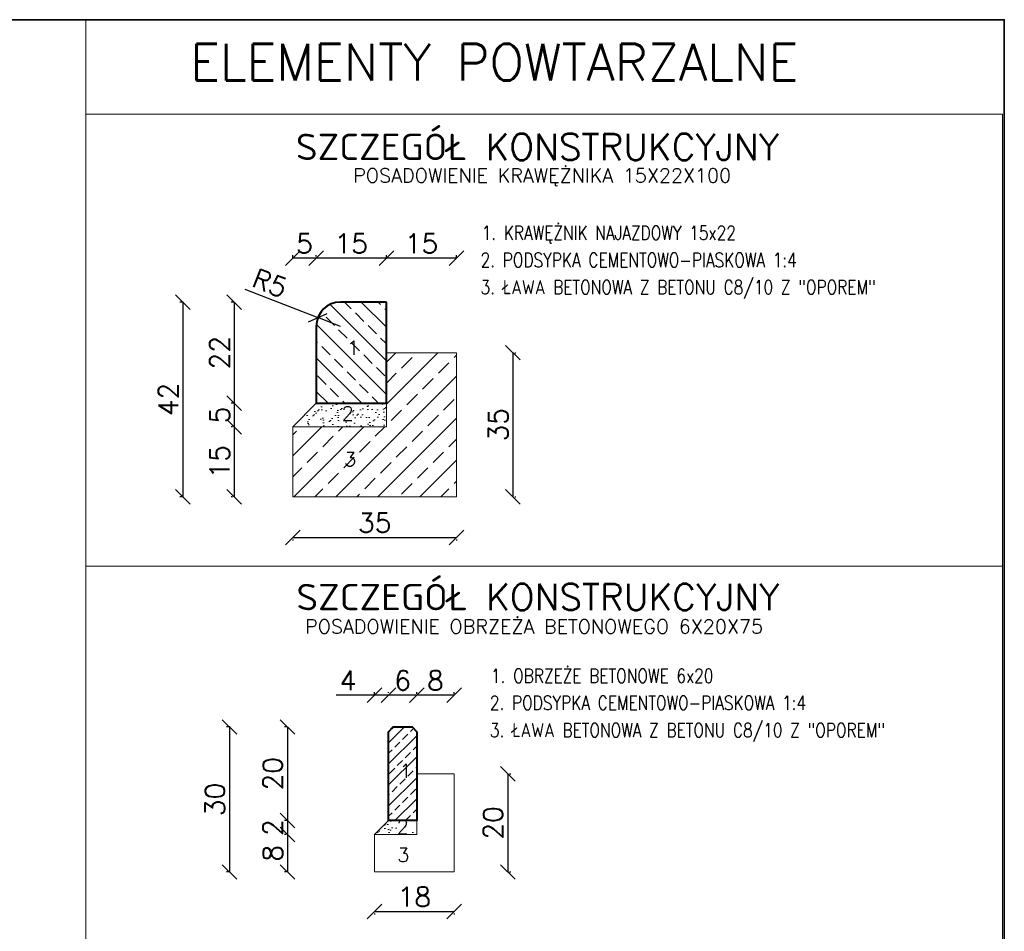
# Model space of a CAD drawing. Header units: metres. Extents: x 8462340 to 8469377, y 5710371 to 5712927.
# Tile 19 of 31: x 8466717 to 8467121, y 5711372 to 5711746. Entities that reach past the tile are written whole.
import ezdxf

# ---------------------------------------------------------------- set-up
doc = ezdxf.new("R2010")
doc.units = ezdxf.units.M
doc.layers.add('dim', color=7, linetype='Continuous', lineweight=5)
doc.layers.add('PODRYS', color=2, linetype='Continuous', lineweight=5)
doc.styles.add('opis', font='simplex.shx', dxfattribs={"width": 0.8, "height": 1})
doc.styles.get("Standard").update_dxf_attribs({"font": 'simplex.shx'})
doc.dimstyles.new('ISO-25', dxfattribs={"dimtxt": 2.5, "dimasz": 2.5, "dimexe": 1.25, "dimexo": 0.625, "dimtad": 1, "dimtxsty": 'Standard', "dimcen": 2.5, "dimadec": 0, "dimazin": 0, "dimtfac": 1, "dimtmove": 0, "dimatfit": 3, "dimfxl": 1, "dimarcsym": 0})

# ---------------------------------------------------------------- blocks, each defined once
blk = doc.blocks.new('_Oblique')
at = {"color": 0, "linetype": 'ByBlock', "lineweight": -2}
blk.add_line((-0.5, -0.5), (0.5, 0.5), dxfattribs=at)
blk = doc.blocks.new('*D9534')
at = {"color": 0, "lineweight": -2, "transparency": 16777216}
for p, q in [((8466867.84, 5711648.49), (8466867.84, 5711649.33)), ((8466896.64, 5711648.08), (8466867.84, 5711648.08)), ((8466896.64, 5711648.49), (8466896.64, 5711649.33))]:
    blk.add_line(p, q, dxfattribs=at)
at = {"layer": 'Defpoints', "color": 0, "lineweight": 20, "transparency": 16777216}
for p in [(8466867.84, 5711648.08), (8466867.84, 5711609.26, 538.43), (8466896.64, 5711609.26, 538.43)]:
    blk.add_point(p, dxfattribs=at)
at = {"color": 0, "lineweight": -2, "transparency": 16777216, "xscale": 6, "yscale": 6, "zscale": 6, "rotation": 180}
blk.add_blockref('_Oblique', (8466867.84, 5711648.08), dxfattribs=at)
at = {"color": 0, "lineweight": -2, "transparency": 16777216, "xscale": 6, "yscale": 6, "zscale": 6}
blk.add_blockref('_Oblique', (8466896.64, 5711648.08), dxfattribs=at)
at = {"color": 0, "transparency": 16777216, "insert": (8466882.24, 5711654.08), "char_height": 8, "attachment_point": 5}
blk.add_mtext('15', dxfattribs=at)
blk = doc.blocks.new('*D9535')
at = {"color": 0, "lineweight": -2, "transparency": 16777216}
for p, q in [((8466839.04, 5711648.72), (8466839.04, 5711649.33)), ((8466867.84, 5711648.08), (8466839.04, 5711648.08)), ((8466867.84, 5711648.49), (8466867.84, 5711649.33))]:
    blk.add_line(p, q, dxfattribs=at)
at = {"layer": 'Defpoints', "color": 0, "lineweight": 20, "transparency": 16777216}
for p in [(8466839.04, 5711648.08), (8466839.04, 5711620.22, 538.43), (8466867.84, 5711609.26, 538.43)]:
    blk.add_point(p, dxfattribs=at)
at = {"color": 0, "lineweight": -2, "transparency": 16777216, "xscale": 6, "yscale": 6, "zscale": 6, "rotation": 180}
blk.add_blockref('_Oblique', (8466839.04, 5711648.08), dxfattribs=at)
at = {"color": 0, "lineweight": -2, "transparency": 16777216, "xscale": 6, "yscale": 6, "zscale": 6}
blk.add_blockref('_Oblique', (8466867.84, 5711648.08), dxfattribs=at)
at = {"color": 0, "transparency": 16777216, "insert": (8466853.44, 5711654.08), "char_height": 8, "attachment_point": 5}
blk.add_mtext('15', dxfattribs=at)
blk = doc.blocks.new('*D9536')
at = {"color": 0, "lineweight": -2, "transparency": 16777216}
for p, q in [((8466829.44, 5711647.87), (8466829.44, 5711649.33)), ((8466839.04, 5711648.08), (8466829.44, 5711648.08)), ((8466839.04, 5711648.72), (8466839.04, 5711649.33))]:
    blk.add_line(p, q, dxfattribs=at)
at = {"layer": 'Defpoints', "color": 0, "lineweight": 20, "transparency": 16777216}
for p in [(8466829.44, 5711648.08), (8466839.04, 5711620.22, 538.43), (8466829.44, 5711578.88, 538.43)]:
    blk.add_point(p, dxfattribs=at)
at = {"color": 0, "lineweight": -2, "transparency": 16777216, "xscale": 6, "yscale": 6, "zscale": 6, "rotation": 180}
blk.add_blockref('_Oblique', (8466829.44, 5711648.08), dxfattribs=at)
at = {"color": 0, "lineweight": -2, "transparency": 16777216, "xscale": 6, "yscale": 6, "zscale": 6}
blk.add_blockref('_Oblique', (8466839.04, 5711648.08), dxfattribs=at)
at = {"color": 0, "transparency": 16777216, "insert": (8466834.24, 5711654.08), "char_height": 8, "attachment_point": 5}
blk.add_mtext('5', dxfattribs=at)
blk = doc.blocks.new('*D9537')
at = {"color": 0, "lineweight": -2, "transparency": 16777216}
for p, q in [((8466919.72, 5711609.26), (8466919.72, 5711550.08)), ((8466920.46, 5711609.26), (8466920.97, 5711609.26)), ((8466920.46, 5711550.08), (8466920.97, 5711550.08))]:
    blk.add_line(p, q, dxfattribs=at)
at = {"layer": 'Defpoints', "color": 0, "lineweight": 20, "transparency": 16777216}
for p in [(8466896.64, 5711609.26, 538.43), (8466896.64, 5711550.08, 538.43), (8466919.72, 5711550.08)]:
    blk.add_point(p, dxfattribs=at)
at = {"color": 0, "lineweight": -2, "transparency": 16777216, "xscale": 6, "yscale": 6, "zscale": 6}
for p, rotation in [((8466919.72, 5711609.26), 90), ((8466919.72, 5711550.08), 270)]:
    blk.add_blockref('_Oblique', p, dxfattribs=dict(at, rotation=rotation))
at = {"color": 0, "transparency": 16777216, "insert": (8466913.72, 5711579.67), "char_height": 8, "attachment_point": 5, "rotation": 90}
blk.add_mtext('35', dxfattribs=at)
blk = doc.blocks.new('*D9538')
at = {"color": 0, "lineweight": -2, "transparency": 16777216}
for p, q in [((8466829.44, 5711533.45), (8466896.64, 5711533.45)), ((8466829.44, 5711532.58), (8466829.44, 5711532.2)), ((8466896.64, 5711532.58), (8466896.64, 5711532.2))]:
    blk.add_line(p, q, dxfattribs=at)
at = {"layer": 'Defpoints', "color": 0, "lineweight": 20, "transparency": 16777216}
for p in [(8466829.44, 5711550.08, 538.43), (8466896.64, 5711550.08, 538.43), (8466896.64, 5711533.45)]:
    blk.add_point(p, dxfattribs=at)
at = {"color": 0, "lineweight": -2, "transparency": 16777216, "xscale": 6, "yscale": 6, "zscale": 6, "rotation": 180}
blk.add_blockref('_Oblique', (8466829.44, 5711533.45), dxfattribs=at)
at = {"color": 0, "lineweight": -2, "transparency": 16777216, "xscale": 6, "yscale": 6, "zscale": 6}
blk.add_blockref('_Oblique', (8466896.64, 5711533.45), dxfattribs=at)
at = {"color": 0, "transparency": 16777216, "insert": (8466863.04, 5711539.45), "char_height": 8, "attachment_point": 5}
blk.add_mtext('35', dxfattribs=at)
blk = doc.blocks.new('*D9539')
at = {"color": 0, "lineweight": -2, "transparency": 16777216}
for p, q in [((8466805.11, 5711630.04), (8466804.17, 5711630.04)), ((8466805.42, 5711630.04), (8466805.42, 5711588.48)), ((8466805.11, 5711588.48), (8466804.17, 5711588.48))]:
    blk.add_line(p, q, dxfattribs=at)
at = {"layer": 'Defpoints', "color": 0, "lineweight": 20, "transparency": 16777216}
for p in [(8466849.04, 5711630.04, 538.43), (8466805.42, 5711588.48), (8466849.04, 5711588.48, 538.43)]:
    blk.add_point(p, dxfattribs=at)
at = {"color": 0, "lineweight": -2, "transparency": 16777216, "xscale": 6, "yscale": 6, "zscale": 6}
for p, rotation in [((8466805.42, 5711630.04), 90), ((8466805.42, 5711588.48), 270)]:
    blk.add_blockref('_Oblique', p, dxfattribs=dict(at, rotation=rotation))
at = {"color": 0, "transparency": 16777216, "insert": (8466799.42, 5711609.26), "char_height": 8, "attachment_point": 5, "rotation": 90}
blk.add_mtext('22', dxfattribs=at)
blk = doc.blocks.new('*D9540')
at = {"color": 0, "lineweight": -2, "transparency": 16777216}
for p, q in [((8466805.11, 5711588.48), (8466804.17, 5711588.48)), ((8466805.42, 5711588.48), (8466805.42, 5711578.88)), ((8466804.7, 5711578.88), (8466804.17, 5711578.88))]:
    blk.add_line(p, q, dxfattribs=at)
at = {"layer": 'Defpoints', "color": 0, "lineweight": 20, "transparency": 16777216}
for p in [(8466849.04, 5711588.48, 538.43), (8466805.42, 5711578.88), (8466829.44, 5711578.88, 538.43)]:
    blk.add_point(p, dxfattribs=at)
at = {"color": 0, "lineweight": -2, "transparency": 16777216, "xscale": 6, "yscale": 6, "zscale": 6}
for p, rotation in [((8466805.42, 5711588.48), 90), ((8466805.42, 5711578.88), 270)]:
    blk.add_blockref('_Oblique', p, dxfattribs=dict(at, rotation=rotation))
at = {"color": 0, "transparency": 16777216, "insert": (8466799.42, 5711583.68), "char_height": 8, "attachment_point": 5, "rotation": 90}
blk.add_mtext('5', dxfattribs=at)
blk = doc.blocks.new('*D9541')
at = {"color": 0, "lineweight": -2, "transparency": 16777216}
for p, q in [((8466804.7, 5711578.88), (8466804.17, 5711578.88)), ((8466805.42, 5711578.88), (8466805.42, 5711550.08)), ((8466804.7, 5711550.08), (8466804.17, 5711550.08))]:
    blk.add_line(p, q, dxfattribs=at)
at = {"layer": 'Defpoints', "color": 0, "lineweight": 20, "transparency": 16777216}
for p in [(8466829.44, 5711578.88, 538.43), (8466805.42, 5711550.08), (8466829.44, 5711550.08, 538.43)]:
    blk.add_point(p, dxfattribs=at)
at = {"color": 0, "lineweight": -2, "transparency": 16777216, "xscale": 6, "yscale": 6, "zscale": 6}
for p, rotation in [((8466805.42, 5711578.88), 90), ((8466805.42, 5711550.08), 270)]:
    blk.add_blockref('_Oblique', p, dxfattribs=dict(at, rotation=rotation))
at = {"color": 0, "transparency": 16777216, "insert": (8466799.42, 5711564.48), "char_height": 8, "attachment_point": 5, "rotation": 90}
blk.add_mtext('15', dxfattribs=at)
blk = doc.blocks.new('*D9542')
at = {"color": 0, "lineweight": -2, "transparency": 16777216}
for p, q in [((8466784.49, 5711630.04), (8466783.12, 5711630.04)), ((8466784.37, 5711630.04), (8466784.37, 5711550.08)), ((8466784.49, 5711550.08), (8466783.12, 5711550.08))]:
    blk.add_line(p, q, dxfattribs=at)
at = {"layer": 'Defpoints', "color": 0, "lineweight": 20, "transparency": 16777216}
for p in [(8466849.04, 5711630.04, 538.43), (8466784.37, 5711550.08), (8466849.04, 5711550.08, 538.43)]:
    blk.add_point(p, dxfattribs=at)
at = {"color": 0, "lineweight": -2, "transparency": 16777216, "xscale": 6, "yscale": 6, "zscale": 6}
for p, rotation in [((8466784.37, 5711630.04), 90), ((8466784.37, 5711550.08), 270)]:
    blk.add_blockref('_Oblique', p, dxfattribs=dict(at, rotation=rotation))
at = {"color": 0, "transparency": 16777216, "insert": (8466778.37, 5711590.06), "char_height": 8, "attachment_point": 5, "rotation": 90}
blk.add_mtext('42', dxfattribs=at)
blk = doc.blocks.new('*D9479')
at = {"color": 0, "lineweight": -2, "transparency": 16777216}
for p in [(8466809.73, 5711635.37), (8466849.04, 5711620.04)]:
    blk.add_line(p, (8466839.72, 5711623.68), dxfattribs=at)
at = {"layer": 'Defpoints', "color": 0, "lineweight": 20, "transparency": 16777216}
for p in [(8466839.72, 5711623.68, 538.43), (8466849.04, 5711620.04, 538.43)]:
    blk.add_point(p, dxfattribs=at)
at = {"color": 0, "lineweight": -2, "transparency": 16777216, "xscale": 6, "yscale": 6, "zscale": 6, "rotation": 338.6963269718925}
blk.add_blockref('_Oblique', (8466839.72, 5711623.68), dxfattribs=at)
at = {"color": 0, "transparency": 16777216, "insert": (8466819.98, 5711637.82), "char_height": 8, "attachment_point": 5, "rotation": 338.6963}
blk.add_mtext('R5', dxfattribs=at)
blk = doc.blocks.new('*D9543')
at = {"color": 0, "lineweight": -2, "transparency": 16777216}
for p, q in [((8466880.27, 5711469.28), (8466880.27, 5711469.98)), ((8466895.63, 5711469.28), (8466895.63, 5711469.98)), ((8466895.63, 5711468.73), (8466880.27, 5711468.73))]:
    blk.add_line(p, q, dxfattribs=at)
at = {"layer": 'Defpoints', "color": 0, "lineweight": 20, "transparency": 16777216}
for p in [(8466880.27, 5711468.73), (8466880.27, 5711436.42, 538.43), (8466895.63, 5711436.42, 538.43)]:
    blk.add_point(p, dxfattribs=at)
at = {"color": 0, "lineweight": -2, "transparency": 16777216, "xscale": 6, "yscale": 6, "zscale": 6, "rotation": 180}
blk.add_blockref('_Oblique', (8466880.27, 5711468.73), dxfattribs=at)
at = {"color": 0, "lineweight": -2, "transparency": 16777216, "xscale": 6, "yscale": 6, "zscale": 6}
blk.add_blockref('_Oblique', (8466895.63, 5711468.73), dxfattribs=at)
at = {"color": 0, "transparency": 16777216, "insert": (8466887.95, 5711474.73), "char_height": 8, "attachment_point": 5}
blk.add_mtext('8', dxfattribs=at)
blk = doc.blocks.new('*D9544')
at = {"color": 0, "lineweight": -2, "transparency": 16777216}
for p, q in [((8466868.75, 5711469.64), (8466868.75, 5711469.98)), ((8466880.27, 5711469.28), (8466880.27, 5711469.98)), ((8466880.27, 5711468.73), (8466868.75, 5711468.73))]:
    blk.add_line(p, q, dxfattribs=at)
at = {"layer": 'Defpoints', "color": 0, "lineweight": 20, "transparency": 16777216}
for p in [(8466868.75, 5711468.73), (8466868.75, 5711453.7, 538.43), (8466880.27, 5711436.42, 538.43)]:
    blk.add_point(p, dxfattribs=at)
at = {"color": 0, "lineweight": -2, "transparency": 16777216, "xscale": 6, "yscale": 6, "zscale": 6, "rotation": 180}
blk.add_blockref('_Oblique', (8466868.75, 5711468.73), dxfattribs=at)
at = {"color": 0, "lineweight": -2, "transparency": 16777216, "xscale": 6, "yscale": 6, "zscale": 6}
blk.add_blockref('_Oblique', (8466880.27, 5711468.73), dxfattribs=at)
at = {"color": 0, "transparency": 16777216, "insert": (8466874.51, 5711474.73), "char_height": 8, "attachment_point": 5}
blk.add_mtext('6', dxfattribs=at)
blk = doc.blocks.new('*D9545')
at = {"color": 0, "lineweight": -2, "transparency": 16777216}
for p, q in [((8466862.99, 5711468.76), (8466862.99, 5711469.98)), ((8466868.75, 5711469.64), (8466868.75, 5711469.98)), ((8466862.99, 5711468.73), (8466847.27, 5711468.73)), ((8466868.75, 5711468.73), (8466862.99, 5711468.73))]:
    blk.add_line(p, q, dxfattribs=at)
at = {"layer": 'Defpoints', "color": 0, "lineweight": 20, "transparency": 16777216}
for p in [(8466862.99, 5711468.73), (8466868.75, 5711453.7, 538.43), (8466862.99, 5711411.46, 538.43)]:
    blk.add_point(p, dxfattribs=at)
at = {"color": 0, "lineweight": -2, "transparency": 16777216, "xscale": 6, "yscale": 6, "zscale": 6, "rotation": 180}
blk.add_blockref('_Oblique', (8466862.99, 5711468.73), dxfattribs=at)
at = {"color": 0, "lineweight": -2, "transparency": 16777216, "xscale": 6, "yscale": 6, "zscale": 6}
blk.add_blockref('_Oblique', (8466868.75, 5711468.73), dxfattribs=at)
at = {"color": 0, "transparency": 16777216, "insert": (8466852.13, 5711474.73), "char_height": 8, "attachment_point": 5}
blk.add_mtext('4', dxfattribs=at)
blk = doc.blocks.new('*D9546')
at = {"color": 0, "lineweight": -2, "transparency": 16777216}
for p, q in [((8466917.63, 5711436.42), (8466917.63, 5711396.1)), ((8466918.4, 5711436.42), (8466918.88, 5711436.42)), ((8466918.4, 5711396.1), (8466918.88, 5711396.1))]:
    blk.add_line(p, q, dxfattribs=at)
at = {"layer": 'Defpoints', "color": 0, "lineweight": 20, "transparency": 16777216}
for p in [(8466895.63, 5711436.42, 538.43), (8466895.63, 5711396.1, 538.43), (8466917.63, 5711396.1)]:
    blk.add_point(p, dxfattribs=at)
at = {"color": 0, "lineweight": -2, "transparency": 16777216, "xscale": 6, "yscale": 6, "zscale": 6}
for p, rotation in [((8466917.63, 5711436.42), 90), ((8466917.63, 5711396.1), 270)]:
    blk.add_blockref('_Oblique', p, dxfattribs=dict(at, rotation=rotation))
at = {"color": 0, "transparency": 16777216, "insert": (8466911.63, 5711416.26), "char_height": 8, "attachment_point": 5, "rotation": 90}
blk.add_mtext('20', dxfattribs=at)
blk = doc.blocks.new('*D9547')
at = {"color": 0, "lineweight": -2, "transparency": 16777216}
for p, q in [((8466862.99, 5711379.92), (8466895.63, 5711379.92)), ((8466862.99, 5711379.04), (8466862.99, 5711378.67)), ((8466895.63, 5711379.04), (8466895.63, 5711378.67))]:
    blk.add_line(p, q, dxfattribs=at)
at = {"layer": 'Defpoints', "color": 0, "lineweight": 20, "transparency": 16777216}
for p in [(8466862.99, 5711396.1, 538.43), (8466895.63, 5711396.1, 538.43), (8466895.63, 5711379.92)]:
    blk.add_point(p, dxfattribs=at)
at = {"color": 0, "lineweight": -2, "transparency": 16777216, "xscale": 6, "yscale": 6, "zscale": 6, "rotation": 180}
blk.add_blockref('_Oblique', (8466862.99, 5711379.92), dxfattribs=at)
at = {"color": 0, "lineweight": -2, "transparency": 16777216, "xscale": 6, "yscale": 6, "zscale": 6}
blk.add_blockref('_Oblique', (8466895.63, 5711379.92), dxfattribs=at)
at = {"color": 0, "transparency": 16777216, "insert": (8466879.31, 5711385.92), "char_height": 8, "attachment_point": 5}
blk.add_mtext('18', dxfattribs=at)
blk = doc.blocks.new('*D9480')
at = {"color": 0, "lineweight": -2, "transparency": 16777216}
for p, q in [((8466827, 5711455.62), (8466825.99, 5711455.62)), ((8466827.24, 5711455.62), (8466827.24, 5711417.22)), ((8466827, 5711417.22), (8466825.99, 5711417.22))]:
    blk.add_line(p, q, dxfattribs=at)
at = {"layer": 'Defpoints', "color": 0, "lineweight": 20, "transparency": 16777216}
for p in [(8466874.51, 5711455.62, 538.43), (8466827.24, 5711417.22), (8466874.51, 5711417.22, 538.43)]:
    blk.add_point(p, dxfattribs=at)
at = {"color": 0, "lineweight": -2, "transparency": 16777216, "xscale": 6, "yscale": 6, "zscale": 6}
for p, rotation in [((8466827.24, 5711455.62), 90), ((8466827.24, 5711417.22), 270)]:
    blk.add_blockref('_Oblique', p, dxfattribs=dict(at, rotation=rotation))
at = {"color": 0, "transparency": 16777216, "insert": (8466821.24, 5711436.42), "char_height": 8, "attachment_point": 5, "rotation": 90}
blk.add_mtext('20', dxfattribs=at)
blk = doc.blocks.new('*D9548')
at = {"color": 0, "lineweight": -2, "transparency": 16777216}
for p, q in [((8466827, 5711417.22), (8466825.99, 5711417.22)), ((8466827.24, 5711417.22), (8466827.24, 5711411.46)), ((8466826.76, 5711411.46), (8466825.99, 5711411.46))]:
    blk.add_line(p, q, dxfattribs=at)
at = {"layer": 'Defpoints', "color": 0, "lineweight": 20, "transparency": 16777216}
for p in [(8466874.51, 5711417.22, 538.43), (8466827.24, 5711411.46), (8466862.99, 5711411.46, 538.43)]:
    blk.add_point(p, dxfattribs=at)
at = {"color": 0, "lineweight": -2, "transparency": 16777216, "xscale": 6, "yscale": 6, "zscale": 6}
for p, rotation in [((8466827.24, 5711417.22), 90), ((8466827.24, 5711411.46), 270)]:
    blk.add_blockref('_Oblique', p, dxfattribs=dict(at, rotation=rotation))
at = {"color": 0, "transparency": 16777216, "insert": (8466821.24, 5711414.34), "char_height": 8, "attachment_point": 5, "rotation": 90}
blk.add_mtext('2', dxfattribs=at)
blk = doc.blocks.new('*D9549')
at = {"color": 0, "lineweight": -2, "transparency": 16777216}
for p, q in [((8466826.76, 5711411.46), (8466825.99, 5711411.46)), ((8466827.24, 5711411.46), (8466827.24, 5711396.1)), ((8466826.76, 5711396.1), (8466825.99, 5711396.1))]:
    blk.add_line(p, q, dxfattribs=at)
at = {"layer": 'Defpoints', "color": 0, "lineweight": 20, "transparency": 16777216}
for p in [(8466862.99, 5711411.46, 538.43), (8466827.24, 5711396.1), (8466862.99, 5711396.1, 538.43)]:
    blk.add_point(p, dxfattribs=at)
at = {"color": 0, "lineweight": -2, "transparency": 16777216, "xscale": 6, "yscale": 6, "zscale": 6}
for p, rotation in [((8466827.24, 5711411.46), 90), ((8466827.24, 5711396.1), 270)]:
    blk.add_blockref('_Oblique', p, dxfattribs=dict(at, rotation=rotation))
at = {"color": 0, "transparency": 16777216, "insert": (8466821.24, 5711403.78), "char_height": 8, "attachment_point": 5, "rotation": 90}
blk.add_mtext('8', dxfattribs=at)
blk = doc.blocks.new('*D9550')
at = {"color": 0, "lineweight": -2, "transparency": 16777216}
for p, q in [((8466803.72, 5711455.62), (8466802.22, 5711455.62)), ((8466803.47, 5711455.62), (8466803.47, 5711396.1)), ((8466803.72, 5711396.1), (8466802.22, 5711396.1))]:
    blk.add_line(p, q, dxfattribs=at)
at = {"layer": 'Defpoints', "color": 0, "lineweight": 20, "transparency": 16777216}
for p in [(8466874.51, 5711455.62, 538.43), (8466803.47, 5711396.1), (8466874.51, 5711396.1, 538.43)]:
    blk.add_point(p, dxfattribs=at)
at = {"color": 0, "lineweight": -2, "transparency": 16777216, "xscale": 6, "yscale": 6, "zscale": 6}
for p, rotation in [((8466803.47, 5711455.62), 90), ((8466803.47, 5711396.1), 270)]:
    blk.add_blockref('_Oblique', p, dxfattribs=dict(at, rotation=rotation))
at = {"color": 0, "transparency": 16777216, "insert": (8466797.47, 5711425.86), "char_height": 8, "attachment_point": 5, "rotation": 90}
blk.add_mtext('30', dxfattribs=at)

msp = doc.modelspace()

# ---------------------------------------------------------------- hatches: boundary and pattern name
at = {"layer": 'dim', "lineweight": 5}
h = msp.add_hatch(dxfattribs=at)
h.set_pattern_fill('ANSI33', color=256, scale=1.536, angle=90, style=0)
h.set_pattern_definition([(135, (41639.763, -10647.093), (-6.896836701, -6.896836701), []), (135, (41639.763, -10640.196), (-6.896836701, -6.896836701), [4.8768, -2.4384])])
edge = h.paths.add_edge_path()
edge.add_arc((8466849.04, 5711620.04), 10, 90, 178.982)
edge.add_line((8466839.04, 5711620.22), (8466839.04, 5711588.48))
edge.add_line((8466839.04, 5711588.48), (8466867.84, 5711588.48))
edge.add_line((8466867.84, 5711588.48), (8466867.84, 5711630.04))
edge.add_line((8466867.84, 5711630.04), (8466849.04, 5711630.04))
h = msp.add_hatch(dxfattribs=at)
h.set_pattern_fill('ANSI33', color=256, scale=1.92, style=0)
h.set_pattern_definition([(45, (1430057.439, -5071756.413), (-8.621045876, 8.621045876), []), (45, (1430066.06, -5071756.413), (-8.621045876, 8.621045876), [6.096, -3.048])])
h.paths.add_polyline_path([(8466867.84, 5711578.88), (8466829.44, 5711578.88), (8466829.44, 5711550.08), (8466896.64, 5711550.08), (8466896.64, 5711609.26), (8466867.84, 5711609.26), (8466867.84, 5711588.48)])
h = msp.add_hatch(dxfattribs=at)
h.set_pattern_fill('AR-SAND', color=256, scale=0.096, angle=90, style=0)
h.set_pattern_definition([(127.5, (1430057.439, -5071756.4133), (-4.6983670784, -0.1536030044), [0, -3.706368, 0, -4.14528, 0, -3.9624]), (97.5, (1430057.439, -5071756.413), (-6.8815209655, 4.315423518), [0, -1.999488, 0, -3.340608, 0, -1.28016]), (57.5, (1430057.439, -5071759.4125), (-0.0137969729, 7.5935267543), [0, -1.2192, 0, -4.38912, 0, -5.73024]), (47.5, (1430057.439, -5071759.4125), (-2.1401215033, 7.3301419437), [0, -0.6096, 0, -2.877312, 0, -3.29184])])
h.paths.add_polyline_path([(8466867.84, 5711578.88), (8466867.84, 5711588.48), (8466839.04, 5711588.48), (8466829.44, 5711578.88)])
h = msp.add_hatch(dxfattribs=at)
h.set_pattern_fill('ANSI33', color=256, scale=0.96, style=0)
h.set_pattern_definition([(45, (4951518.006, 319900.166), (-4.310522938, 4.310522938), []), (45, (4951522.3166, 319900.166), (-4.310522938, 4.310522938), [3.048, -1.524])])
h.paths.add_polyline_path([(8466880.27, 5711453.7), (8466878.35, 5711455.62), (8466870.67, 5711455.62), (8466868.75, 5711453.7), (8466868.75, 5711417.22), (8466880.27, 5711417.22), (8466880.27, 5711436.42)])
h = msp.add_hatch(dxfattribs=at)
h.set_pattern_fill('AR-SAND', color=256, scale=0.096, angle=90, style=0)
h.set_pattern_definition([(127.5, (4951518.006, 319900.1657), (-4.6983670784, -0.1536030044), [0, -3.706368, 0, -4.14528, 0, -3.9624]), (97.5, (4951518.006, 319900.166), (-6.8815209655, 4.315423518), [0, -1.999488, 0, -3.340608, 0, -1.28016]), (57.5, (4951518.006, 319897.1665), (-0.013796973, 7.5935267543), [0, -1.2192, 0, -4.38912, 0, -5.73024]), (47.5, (4951518.006, 319897.1665), (-2.140121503, 7.330141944), [0, -0.6096, 0, -2.877312, 0, -3.29184])])
h.paths.add_polyline_path([(8466880.27, 5711411.46), (8466880.27, 5711417.22), (8466868.75, 5711417.22), (8466862.99, 5711411.46)])

# ---------------------------------------------------------------- linework, layer by layer
at = {"lineweight": 15}
msp.add_line((8466839.04, 5711612.11), (8466839.04, 5711592.91), dxfattribs=at)
at = {"layer": 'dim'}
msp.add_line((8466744.51, 5710370.95), (8466744.51, 5711745.95), dxfattribs=at)
at = {"layer": 'dim', "lineweight": 40}
for p, q in [((8466867.84, 5711630.04), (8466849.04, 5711630.04)), ((8466867.84, 5711588.48), (8466867.84, 5711630.04)), ((8466839.04, 5711620.22), (8466839.04, 5711588.48)), ((8466839.04, 5711620.04), (8466839.04, 5711592.91)), ((8466839.04, 5711588.48), (8466867.84, 5711588.48))]:
    msp.add_line(p, q, dxfattribs=at)
at = {"layer": 'dim', "lineweight": 5}
for p, q in [((8466867.84, 5711609.26), (8466896.64, 5711609.26)), ((8466896.64, 5711609.26), (8466896.64, 5711550.08)), ((8466839.04, 5711588.48), (8466829.44, 5711578.88)), ((8466867.84, 5711588.48), (8466867.84, 5711578.88)), ((8466829.44, 5711578.88), (8466867.84, 5711578.88)), ((8466829.44, 5711578.88), (8466829.44, 5711550.08)), ((8466829.44, 5711550.08), (8466896.64, 5711550.08)), ((8466745.22, 5711521.59), (8467096.79, 5711521.59)), ((8466880.27, 5711436.42), (8466895.63, 5711436.42)), ((8466880.27, 5711417.22), (8466880.27, 5711436.42)), ((8466895.63, 5711417.22), (8466895.63, 5711436.42)), ((8466868.75, 5711417.22), (8466862.99, 5711411.46)), ((8466868.75, 5711417.22), (8466880.27, 5711417.22)), ((8466880.27, 5711417.22), (8466880.27, 5711411.46)), ((8466862.99, 5711411.46), (8466880.27, 5711411.46))]:
    msp.add_line(p, q, dxfattribs=at)
for points in [[(8466744.51, 5711707.16), (8467120.62, 5711707.16), (8467120.62, 5711521.59), (8466744.51, 5711521.59)], [(8466744.51, 5711521.59), (8467120.62, 5711521.59), (8467120.62, 5711366.58), (8466744.51, 5711366.58)]]:
    msp.add_lwpolyline(points, close=True, dxfattribs=at)
at = {"layer": 'dim', "lineweight": 40}
msp.add_lwpolyline([(8466868.75, 5711417.22), (8466868.75, 5711453.7), (8466870.67, 5711455.62), (8466878.35, 5711455.62), (8466880.27, 5711453.7), (8466880.27, 5711417.22)], close=True, dxfattribs=at)
at = {"layer": 'dim', "lineweight": 5}
msp.add_lwpolyline([(8466862.99, 5711411.46), (8466862.99, 5711396.1), (8466895.63, 5711396.1), (8466895.63, 5711436.42), (8466880.27, 5711436.42)], dxfattribs=at)
at = {"layer": 'dim', "lineweight": 40}
msp.add_arc((8466849.04, 5711620.04), 10, 90, 180, dxfattribs=at)
at = {"layer": 'PODRYS', "color": 0, "lineweight": 35}
msp.add_lwpolyline([(8465120.62, 5710370.95), (8467121.33, 5710370.95), (8467121.33, 5711745.95), (8465120.62, 5711745.95)], close=True, dxfattribs=at)

# ---------------------------------------------------------------- texts
at = {"linetype": 'Continuous', "lineweight": 30}
for s, height, p in [('ELEMENTY POWTARZALNE', 15, (8466787.34, 5711720.97)), ('SZCZEGÓŁ KONSTRUKCYJNY', 10.8, (8466830.72, 5711688.34)), ('POSADOWIENIE KRAWĘŻNIKA 15X22X100', 5.76, (8466854.23, 5711679.05)), ('1', 5.76, (8466851.7, 5711608.36)), ('2', 5.76, (8466849.48, 5711581.37)), ('3', 5.76, (8466850.49, 5711562.61)), ('SZCZEGÓŁ KONSTRUKCYJNY', 10.8, (8466830.93, 5711503.54)), ('POSADOWIENIE OBRZEŻA BETONOWEGO 6X20X75', 5.76, (8466834.48, 5711493.98)), ('1', 5.76, (8466873.2, 5711434.71)), ('2', 5.76, (8466872.06, 5711411.7)), ('3', 5.76, (8466872.32, 5711400.21))]:
    msp.add_text(s, height=height, dxfattribs=at).set_placement(p)
at = {"lineweight": 5, "style": 'opis', "width": 0.8}
for s, p in [('1. KRAWĘŻNIK NAJAZDOWY 15x22', (8466906.94, 5711655.59)), ('2. PODSYPKA CEMENTOWO-PIASKOWA 1:4', (8466906.47, 5711644.42)), ('3. ŁAWA BETONOWA Z BETONU C8/10 Z "OPOREM"', (8466906.47, 5711633.26)), ('1. OBRZEŻE BETONOWE 6x20', (8466910.75, 5711473.79)), ('2. PODSYPKA CEMENTOWO-PIASKOWA 1:4', (8466910.29, 5711462.63)), ('3. ŁAWA BETONOWA Z BETONU C8/10 Z "OPOREM"', (8466910.29, 5711451.46))]:
    msp.add_text(s, height=5.76, dxfattribs=at).set_placement(p)

# ---------------------------------------------------------------- dimensions: what is measured, and where the dimension line sits
for base, p1, p2, text, picture, middle in [((8466829.44, 5711648.08, -538.43), (8466839.04, 5711620.22), (8466829.44, 5711578.88), '5', '*D9536', (8466834.24, 5711654.08, -538.43)), ((8466839.04, 5711648.08, -538.43), (8466867.84, 5711609.26), (8466839.04, 5711620.22), '15', '*D9535', (8466853.44, 5711654.08, -538.43)), ((8466867.84, 5711648.08, -538.43), (8466896.64, 5711609.26), (8466867.84, 5711609.26), '15', '*D9534', (8466882.24, 5711654.08, -538.43)), ((8466896.64, 5711533.45, -538.43), (8466829.44, 5711550.08), (8466896.64, 5711550.08), '35', '*D9538', (8466863.04, 5711539.45, -538.43)), ((8466862.99, 5711468.73, -538.43), (8466868.75, 5711453.7), (8466862.99, 5711411.46), '4', '*D9545', (8466852.13, 5711474.73, -538.43)), ((8466868.75, 5711468.73, -538.43), (8466880.27, 5711436.42), (8466868.75, 5711453.7), '6', '*D9544', (8466874.51, 5711474.73, -538.43)), ((8466880.27, 5711468.73, -538.43), (8466895.63, 5711436.42), (8466880.27, 5711436.42), '8', '*D9543', (8466887.95, 5711474.73, -538.43)), ((8466895.63, 5711379.92, -538.43), (8466862.99, 5711396.1), (8466895.63, 5711396.1), '18', '*D9547', (8466879.31, 5711385.92, -538.43))]:
    dim = msp.add_linear_dim(base=base, p1=p1, p2=p2, text=text, dimstyle='ISO-25', override={"dimtxt": 8, "dimasz": 6, "dimgap": 2, "dimdec": 0, "dimblk": 'Oblique', "dimblk1": 'Oblique', "dimblk2": 'Oblique', "dimldrblk": 'Oblique', "dimfxl": 10, "dimfxlon": 1})
    dim.commit()
    dim.dimension.update_dxf_attribs({"geometry": picture, "text_midpoint": middle})
dim = msp.add_radius_dim(center=(8466849.04, 5711620.04), mpoint=(8466839.72, 5711623.68), text='R5', dimstyle='ISO-25', override={"dimtxt": 8, "dimasz": 6, "dimgap": 2, "dimdec": 0, "dimblk": 'Oblique', "dimblk1": 'Oblique', "dimblk2": 'Oblique', "dimldrblk": 'Oblique', "dimfxl": 10, "dimfxlon": 1})
dim.commit()
dim.dimension.update_dxf_attribs({"geometry": '*D9479', "text_midpoint": (8466817.8, 5711632.23, -538.43), "dimtype": 164})
for base, p1, p2, text, picture, middle in [((8466784.37, 5711550.08, -538.43), (8466849.04, 5711630.04), (8466849.04, 5711550.08), '42', '*D9542', (8466778.37, 5711590.06, -538.43)), ((8466805.42, 5711588.48, -538.43), (8466849.04, 5711630.04), (8466849.04, 5711588.48), '22', '*D9539', (8466799.42, 5711609.26, -538.43)), ((8466805.42, 5711578.88, -538.43), (8466849.04, 5711588.48), (8466829.44, 5711578.88), '5', '*D9540', (8466799.42, 5711583.68, -538.43)), ((8466805.42, 5711550.08, -538.43), (8466829.44, 5711578.88), (8466829.44, 5711550.08), '15', '*D9541', (8466799.42, 5711564.48, -538.43)), ((8466803.47, 5711396.1, -538.43), (8466874.51, 5711455.62), (8466874.51, 5711396.1), '30', '*D9550', (8466797.47, 5711425.86, -538.43)), ((8466827.24, 5711417.22, -538.43), (8466874.51, 5711455.62), (8466874.51, 5711417.22), '20', '*D9480', (8466821.24, 5711436.42, -538.43)), ((8466917.63, 5711396.1, -538.43), (8466895.63, 5711436.42), (8466895.63, 5711396.1), '20', '*D9546', (8466911.63, 5711416.26, -538.43)), ((8466827.24, 5711396.1, -538.43), (8466862.99, 5711411.46), (8466862.99, 5711396.1), '8', '*D9549', (8466821.24, 5711403.78, -538.43))]:
    dim = msp.add_linear_dim(base=base, p1=p1, p2=p2, angle=90, text=text, dimstyle='ISO-25', override={"dimtxt": 8, "dimasz": 6, "dimgap": 2, "dimdec": 0, "dimblk": 'Oblique', "dimblk1": 'Oblique', "dimblk2": 'Oblique', "dimldrblk": 'Oblique', "dimfxl": 10, "dimfxlon": 1})
    dim.commit()
    dim.dimension.update_dxf_attribs({"geometry": picture, "text_midpoint": middle})
for base, p1, p2, text, picture, middle in [((8466919.72, 5711550.08, -538.43), (8466896.64, 5711609.26), (8466896.64, 5711550.08), '35', '*D9537', (8466919.72, 5711579.67, -538.43)), ((8466827.24, 5711411.46, -538.43), (8466874.51, 5711417.22), (8466862.99, 5711411.46), '2', '*D9548', (8466827.24, 5711414.34, -538.43))]:
    dim = msp.add_linear_dim(base=base, p1=p1, p2=p2, angle=90, text=text, dimstyle='ISO-25', override={"dimtxt": 8, "dimasz": 6, "dimgap": 2, "dimdec": 0, "dimblk": 'Oblique', "dimblk1": 'Oblique', "dimblk2": 'Oblique', "dimldrblk": 'Oblique', "dimfxl": 10, "dimfxlon": 1})
    dim.commit()
    dim.dimension.update_dxf_attribs({"geometry": picture, "text_midpoint": middle, "dimtype": 160})

doc.saveas('drawing.dxf')
